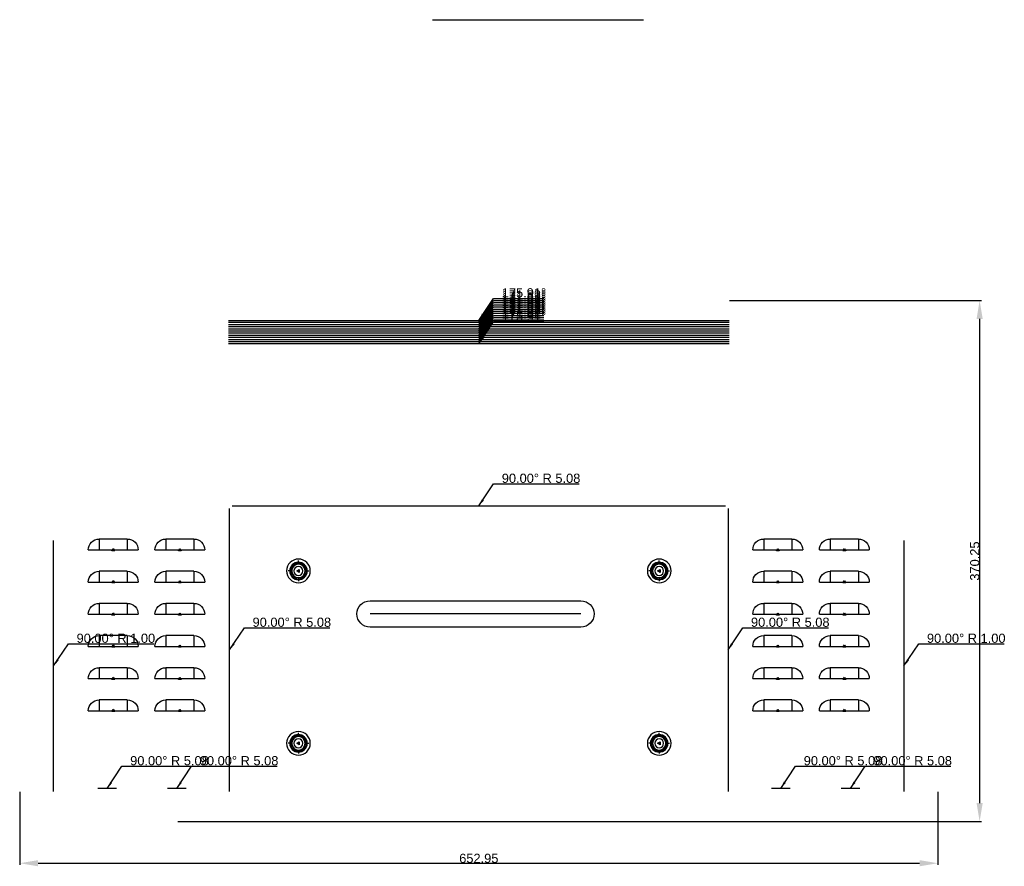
# Model space of a CAD drawing. Header units: millimetres. Extents: x -371 to 329, y -577 to 24.
import ezdxf

# ---------------------------------------------------------------- set-up
doc = ezdxf.new("R2010")
doc.units = ezdxf.units.MM
doc.layers.get('0').update_dxf_attribs({"true_color": 0xdfdfdf})
for name, color, linetype in [('Bend Annotations', 5, 'Continuous'), ('Bends Up', 1, 'Continuous'), ('Form Features Down', 6, 'Continuous'), ('Overall Dimensions', 3, 'Continuous')]:
    doc.layers.add(name, color=color, linetype=linetype)
doc.styles.get("Standard").update_dxf_attribs({"font": 'arial.ttf'})
doc.dimstyles.new('ISO-25', dxfattribs={"dimtxt": 2.5, "dimasz": 2.5, "dimexe": 1.25, "dimexo": 0.625, "dimtad": 1, "dimtxsty": 'Standard', "dimcen": 2.5, "dimadec": 0, "dimazin": 0, "dimtfac": 1, "dimtmove": 0, "dimatfit": 3, "dimfxl": 1, "dimarcsym": 0})

# ---------------------------------------------------------------- blocks, each defined once
blk = doc.blocks.new('*D258')
at = {"layer": 'Defpoints', "color": 0}
for p in [(0, 21.68), (652.95, 21.68), (652.95, -29.66)]:
    blk.add_point(p, dxfattribs=at)
at = {"layer": 'Overall Dimensions', "color": 0, "lineweight": -2}
for p, q in [((0, 21.05), (0, -30.91)), ((652.95, 21.05), (652.95, -30.91)), ((13.06, -29.66), (639.9, -29.66))]:
    blk.add_line(p, q, dxfattribs=at)
at = {"layer": 'Overall Dimensions', "color": 0}
for points in [[(13.06, -27.48), (13.06, -31.83), (0, -29.66)], [(639.9, -31.83), (639.9, -27.48), (652.95, -29.66)]]:
    blk.add_solid(points, dxfattribs=at)
at = {"layer": 'Overall Dimensions', "color": 0, "insert": (326.48, -26.22), "char_height": 6.53, "attachment_point": 5}
blk.add_mtext('652.95', dxfattribs=at)
blk = doc.blocks.new('*D259')
at = {"layer": 'Defpoints', "color": 0}
for p in [(504.1, 370.25), (111.76, 0), (682.61, 0)]:
    blk.add_point(p, dxfattribs=at)
at = {"layer": 'Overall Dimensions', "color": 0, "lineweight": -2}
for p, q in [((504.72, 370.25), (683.86, 370.25)), ((682.61, 357.19), (682.61, 13.06)), ((112.39, 0), (683.86, 0))]:
    blk.add_line(p, q, dxfattribs=at)
at = {"layer": 'Overall Dimensions', "color": 0}
for points in [[(684.79, 357.19), (680.43, 357.19), (682.61, 370.25)], [(680.43, 13.06), (684.79, 13.06), (682.61, 0)]]:
    blk.add_solid(points, dxfattribs=at)
at = {"layer": 'Overall Dimensions', "color": 0, "insert": (679.18, 185.12), "char_height": 6.53, "attachment_point": 5, "rotation": 90}
blk.add_mtext('370.25', dxfattribs=at)
blk = doc.blocks.new('*U257')
at = {"layer": 'Bends Up'}
for p, q in [((148.539, 356.115, 1.27), (504.415, 356.115, 1.27)), ((504.415, 354.598, 1.27), (148.539, 354.598, 1.27)), ((504.415, 353.081, 1.27), (148.539, 353.081, 1.27)), ((504.415, 351.563, 1.27), (148.539, 351.563, 1.27)), ((504.415, 350.046, 1.27), (148.539, 350.046, 1.27)), ((504.415, 348.529, 1.27), (148.539, 348.529, 1.27)), ((504.415, 347.011, 1.27), (148.539, 347.011, 1.27)), ((504.415, 345.494, 1.27), (148.539, 345.494, 1.27)), ((504.415, 343.976, 1.27), (148.539, 343.976, 1.27)), ((504.415, 342.459, 1.27), (148.539, 342.459, 1.27)), ((504.415, 340.942, 1.27), (148.539, 340.942, 1.27)), ((504.415, 339.424, 1.27), (148.539, 339.424, 1.27)), ((150.989, 224.286, 1.27), (501.965, 224.286, 1.27)), ((149.269, 21.36, 1.27), (149.269, 222.565, 1.27)), ((503.686, 222.565, 1.27), (503.686, 21.36, 1.27)), ((24.13, 21.36, 1.27), (24.13, 199.795, 1.27)), ((628.824, 199.795, 1.27), (628.824, 21.36, 1.27)), ((68.898, 23.539, 1.27), (55.563, 23.539, 1.27)), ((118.428, 23.539, 1.27), (105.093, 23.539, 1.27)), ((547.862, 23.539, 1.27), (534.527, 23.539, 1.27)), ((597.392, 23.539, 1.27), (584.057, 23.539, 1.27))]:
    blk.add_line(p, q, dxfattribs=at)
at = {"layer": 'Form Features Down'}
for p, q in [((249.118, 156.885, 1.27), (399.118, 156.885, 1.27)), ((399.118, 147.52, 1.27), (249.118, 147.52, 1.27)), ((399.118, 138.155, 1.27), (249.118, 138.155, 1.27))]:
    blk.add_line(p, q, dxfattribs=at)
at = {"layer": 'Form Features Down', "color": 2, "extrusion": (-2.80046e-14, 4.13314e-14, -1), "elevation": -1.27}
for points in [[(-56.536, 200.733), (-56.536, 192.987)], [(-76.536, 200.733), (-76.536, 192.987)], [(-103.902, 200.733), (-103.902, 192.987)], [(-123.902, 200.733), (-123.902, 192.987)], [(-56.536, 177.873), (-56.536, 170.127)], [(-76.536, 177.873), (-76.536, 170.127)], [(-103.902, 177.873), (-103.902, 170.127)], [(-123.902, 177.873), (-123.902, 170.127)], [(-56.536, 155.013), (-56.536, 147.267)], [(-76.536, 155.013), (-76.536, 147.267)], [(-103.902, 155.013), (-103.902, 147.267)], [(-123.902, 155.013), (-123.902, 147.267)], [(-56.536, 132.153), (-56.536, 124.407)], [(-76.536, 132.153), (-76.536, 124.407)], [(-103.902, 132.153), (-103.902, 124.407)], [(-123.902, 132.153), (-123.902, 124.407)], [(-56.536, 109.293), (-56.536, 101.547)], [(-76.536, 109.293), (-76.536, 101.547)], [(-103.902, 109.293), (-103.902, 101.547)], [(-123.902, 109.293), (-123.902, 101.547)], [(-56.536, 86.433), (-56.536, 78.687)], [(-76.536, 86.433), (-76.536, 78.687)], [(-103.902, 86.433), (-103.902, 78.687)], [(-123.902, 86.433), (-123.902, 78.687)]]:
    blk.add_lwpolyline(points, dxfattribs=at)
at = {"layer": 'Form Features Down', "extrusion": (-2.80046e-14, 4.13314e-14, -1), "elevation": -1.27}
for points in [[(-76.536, 200.733), (-56.536, 200.733)], [(-123.902, 200.733), (-103.902, 200.733)], [(-48.79, 192.987), (-84.282, 192.987)], [(-66.036, 192.987), (-67.036, 192.987)], [(-66.536, 193.487), (-66.536, 192.487)], [(-96.156, 192.987), (-131.648, 192.987)], [(-113.402, 192.987), (-114.402, 192.987)], [(-113.902, 193.487), (-113.902, 192.487)], [(-76.536, 177.873), (-56.536, 177.873)], [(-123.902, 177.873), (-103.902, 177.873)], [(-48.79, 170.127), (-84.282, 170.127)], [(-66.036, 170.127), (-67.036, 170.127)], [(-66.536, 170.627), (-66.536, 169.627)], [(-96.156, 170.127), (-131.648, 170.127)], [(-113.402, 170.127), (-114.402, 170.127)], [(-113.902, 170.627), (-113.902, 169.627)], [(-76.536, 155.013), (-56.536, 155.013)], [(-123.902, 155.013), (-103.902, 155.013)], [(-48.79, 147.267), (-84.282, 147.267)], [(-66.036, 147.267), (-67.036, 147.267)], [(-66.536, 147.767), (-66.536, 146.767)], [(-96.156, 147.267), (-131.648, 147.267)], [(-113.402, 147.267), (-114.402, 147.267)], [(-113.902, 147.767), (-113.902, 146.767)], [(-76.536, 132.153), (-56.536, 132.153)], [(-123.902, 132.153), (-103.902, 132.153)], [(-48.79, 124.407), (-84.282, 124.407)], [(-66.036, 124.407), (-67.036, 124.407)], [(-66.536, 124.907), (-66.536, 123.907)], [(-96.156, 124.407), (-131.648, 124.407)], [(-113.402, 124.407), (-114.402, 124.407)], [(-113.902, 124.907), (-113.902, 123.907)], [(-76.536, 109.293), (-56.536, 109.293)], [(-123.902, 109.293), (-103.902, 109.293)], [(-48.79, 101.547), (-84.282, 101.547)], [(-66.036, 101.547), (-67.036, 101.547)], [(-66.536, 102.047), (-66.536, 101.047)], [(-96.156, 101.547), (-131.648, 101.547)], [(-113.402, 101.547), (-114.402, 101.547)], [(-113.902, 102.047), (-113.902, 101.047)], [(-76.536, 86.433), (-56.536, 86.433)], [(-123.902, 86.433), (-103.902, 86.433)], [(-48.79, 78.687), (-84.282, 78.687)], [(-66.036, 78.687), (-67.036, 78.687)], [(-66.536, 79.187), (-66.536, 78.187)], [(-96.156, 78.687), (-131.648, 78.687)], [(-113.402, 78.687), (-114.402, 78.687)], [(-113.902, 79.187), (-113.902, 78.187)]]:
    blk.add_lwpolyline(points, dxfattribs=at)
at = {"layer": 'Form Features Down', "color": 2, "extrusion": (1.68974e-15, 4.12483e-14, -1), "elevation": -1.27}
for points in [[(-529.052, 200.733), (-529.052, 192.987)], [(-549.052, 200.733), (-549.052, 192.987)], [(-576.418, 200.733), (-576.418, 192.987)], [(-596.418, 200.733), (-596.418, 192.987)], [(-529.052, 177.873), (-529.052, 170.127)], [(-549.052, 177.873), (-549.052, 170.127)], [(-576.418, 177.873), (-576.418, 170.127)], [(-596.418, 177.873), (-596.418, 170.127)], [(-529.052, 155.013), (-529.052, 147.267)], [(-549.052, 155.013), (-549.052, 147.267)], [(-576.418, 155.013), (-576.418, 147.267)], [(-596.418, 155.013), (-596.418, 147.267)], [(-529.052, 132.153), (-529.052, 124.407)], [(-549.052, 132.153), (-549.052, 124.407)], [(-576.418, 132.153), (-576.418, 124.407)], [(-596.418, 132.153), (-596.418, 124.407)], [(-529.052, 109.293), (-529.052, 101.547)], [(-549.052, 109.293), (-549.052, 101.547)], [(-576.418, 109.293), (-576.418, 101.547)], [(-596.418, 109.293), (-596.418, 101.547)], [(-529.052, 86.433), (-529.052, 78.687)], [(-549.052, 86.433), (-549.052, 78.687)], [(-576.418, 86.433), (-576.418, 78.687)], [(-596.418, 86.433), (-596.418, 78.687)]]:
    blk.add_lwpolyline(points, dxfattribs=at)
at = {"layer": 'Form Features Down', "extrusion": (1.68974e-15, 4.12483e-14, -1), "elevation": -1.27}
for points in [[(-549.052, 200.733), (-529.052, 200.733)], [(-596.418, 200.733), (-576.418, 200.733)], [(-521.306, 192.987), (-556.798, 192.987)], [(-538.552, 192.987), (-539.552, 192.987)], [(-539.052, 193.487), (-539.052, 192.487)], [(-568.672, 192.987), (-604.164, 192.987)], [(-585.918, 192.987), (-586.918, 192.987)], [(-586.418, 193.487), (-586.418, 192.487)], [(-549.052, 177.873), (-529.052, 177.873)], [(-596.418, 177.873), (-576.418, 177.873)], [(-521.306, 170.127), (-556.798, 170.127)], [(-538.552, 170.127), (-539.552, 170.127)], [(-539.052, 170.627), (-539.052, 169.627)], [(-568.672, 170.127), (-604.164, 170.127)], [(-585.918, 170.127), (-586.918, 170.127)], [(-586.418, 170.627), (-586.418, 169.627)], [(-549.052, 155.013), (-529.052, 155.013)], [(-596.418, 155.013), (-576.418, 155.013)], [(-521.306, 147.267), (-556.798, 147.267)], [(-538.552, 147.267), (-539.552, 147.267)], [(-539.052, 147.767), (-539.052, 146.767)], [(-568.672, 147.267), (-604.164, 147.267)], [(-585.918, 147.267), (-586.918, 147.267)], [(-586.418, 147.767), (-586.418, 146.767)], [(-549.052, 132.153), (-529.052, 132.153)], [(-596.418, 132.153), (-576.418, 132.153)], [(-521.306, 124.407), (-556.798, 124.407)], [(-538.552, 124.407), (-539.552, 124.407)], [(-539.052, 124.907), (-539.052, 123.907)], [(-568.672, 124.407), (-604.164, 124.407)], [(-585.918, 124.407), (-586.918, 124.407)], [(-586.418, 124.907), (-586.418, 123.907)], [(-549.052, 109.293), (-529.052, 109.293)], [(-596.418, 109.293), (-576.418, 109.293)], [(-521.306, 101.547), (-556.798, 101.547)], [(-538.552, 101.547), (-539.552, 101.547)], [(-539.052, 102.047), (-539.052, 101.047)], [(-568.672, 101.547), (-604.164, 101.547)], [(-585.918, 101.547), (-586.918, 101.547)], [(-586.418, 102.047), (-586.418, 101.047)], [(-549.052, 86.433), (-529.052, 86.433)], [(-596.418, 86.433), (-576.418, 86.433)], [(-521.306, 78.687), (-556.798, 78.687)], [(-538.552, 78.687), (-539.552, 78.687)], [(-539.052, 79.187), (-539.052, 78.187)], [(-568.672, 78.687), (-604.164, 78.687)], [(-585.918, 78.687), (-586.918, 78.687)], [(-586.418, 79.187), (-586.418, 78.187)]]:
    blk.add_lwpolyline(points, dxfattribs=at)
at = {"layer": 'Form Features Down', "extrusion": (-2.80046e-14, 4.13314e-14, -1), "elevation": -1.27}
for points in [[(-66.536, 194.142), (-67.536, 192.41), (-65.536, 192.41)], [(-113.902, 194.142), (-114.902, 192.41), (-112.902, 192.41)], [(-66.536, 171.282), (-67.536, 169.55), (-65.536, 169.55)], [(-113.902, 171.282), (-114.902, 169.55), (-112.902, 169.55)], [(-66.536, 148.422), (-67.536, 146.69), (-65.536, 146.69)], [(-113.902, 148.422), (-114.902, 146.69), (-112.902, 146.69)], [(-66.536, 125.562), (-67.536, 123.83), (-65.536, 123.83)], [(-113.902, 125.562), (-114.902, 123.83), (-112.902, 123.83)], [(-66.536, 102.702), (-67.536, 100.97), (-65.536, 100.97)], [(-113.902, 102.702), (-114.902, 100.97), (-112.902, 100.97)], [(-66.536, 79.842), (-67.536, 78.11), (-65.536, 78.11)], [(-113.902, 79.842), (-114.902, 78.11), (-112.902, 78.11)]]:
    blk.add_lwpolyline(points, close=True, dxfattribs=at)
at = {"layer": 'Form Features Down', "extrusion": (1.68974e-15, 4.12483e-14, -1), "elevation": -1.27}
for points in [[(-539.052, 194.142), (-540.052, 192.41), (-538.052, 192.41)], [(-586.418, 194.142), (-587.418, 192.41), (-585.418, 192.41)], [(-539.052, 171.282), (-540.052, 169.55), (-538.052, 169.55)], [(-586.418, 171.282), (-587.418, 169.55), (-585.418, 169.55)], [(-539.052, 148.422), (-540.052, 146.69), (-538.052, 146.69)], [(-586.418, 148.422), (-587.418, 146.69), (-585.418, 146.69)], [(-539.052, 125.562), (-540.052, 123.83), (-538.052, 123.83)], [(-586.418, 125.562), (-587.418, 123.83), (-585.418, 123.83)], [(-539.052, 102.702), (-540.052, 100.97), (-538.052, 100.97)], [(-586.418, 102.702), (-587.418, 100.97), (-585.418, 100.97)], [(-539.052, 79.842), (-540.052, 78.11), (-538.052, 78.11)], [(-586.418, 79.842), (-587.418, 78.11), (-585.418, 78.11)]]:
    blk.add_lwpolyline(points, close=True, dxfattribs=at)
at = {"layer": 'Form Features Down', "extrusion": (-5.44009e-14, 4.12391e-14, -1), "elevation": -1.27}
for points in [[(-198.207, 183.223), (-198.207, 185.423)], [(-454.747, 183.223), (-454.747, 185.423)], [(-193.078, 178.094), (-190.878, 178.094)], [(-197.707, 178.094), (-198.707, 178.094)], [(-198.207, 177.594), (-198.207, 178.594)], [(-203.336, 178.094), (-205.536, 178.094)], [(-449.618, 178.094), (-447.418, 178.094)], [(-454.247, 178.094), (-455.247, 178.094)], [(-454.747, 177.594), (-454.747, 178.594)], [(-459.876, 178.094), (-462.076, 178.094)], [(-198.207, 172.965), (-198.207, 170.765)], [(-454.747, 172.965), (-454.747, 170.765)], [(-198.207, 60.713), (-198.207, 62.912)], [(-198.207, 55.083), (-198.207, 56.083)], [(-454.747, 60.713), (-454.747, 62.912)], [(-454.747, 55.083), (-454.747, 56.083)], [(-193.078, 55.583), (-190.878, 55.583)], [(-197.707, 55.583), (-198.707, 55.583)], [(-198.207, 50.454), (-198.207, 48.255)], [(-203.336, 55.583), (-205.536, 55.583)], [(-449.618, 55.583), (-447.418, 55.583)], [(-454.247, 55.583), (-455.247, 55.583)], [(-454.747, 50.454), (-454.747, 48.255)], [(-459.876, 55.583), (-462.076, 55.583)]]:
    blk.add_lwpolyline(points, dxfattribs=at)
for points in [[(-197.052, 178.094), (-198.784, 179.094), (-198.784, 177.094)], [(-453.592, 178.094), (-455.324, 179.094), (-455.324, 177.094)], [(-197.052, 55.583), (-198.784, 56.583), (-198.784, 54.583)], [(-453.592, 55.583), (-455.324, 56.583), (-455.324, 54.583)]]:
    blk.add_lwpolyline(points, close=True, dxfattribs=at)
at = {"layer": 'Form Features Down', "color": 2, "extrusion": (-5.44009e-14, 4.12391e-14, -1)}
for centre, radius in [((-198.207, 178.094, -1.27), 8.429), ((-198.207, 178.094, -1.27), 5.496), ((-454.747, 178.094, -1.27), 8.429), ((-454.747, 178.094, -1.27), 5.496), ((-198.207, 55.583, -1.27), 8.429), ((-454.747, 55.583, -1.27), 8.429), ((-198.207, 55.583, -1.27), 5.496), ((-454.747, 55.583, -1.27), 5.496)]:
    blk.add_circle(centre, radius, dxfattribs=at)
at = {"layer": 'Form Features Down', "extrusion": (-5.44009e-14, 4.12391e-14, -1)}
for centre, radius in [((-198.207, 178.094, -1.27), 6.229), ((-198.207, 178.094, -1.27), 4.763), ((-454.747, 178.094, -1.27), 6.229), ((-454.747, 178.094, -1.27), 4.763), ((-198.207, 178.094, -1.27), 3.175), ((-454.747, 178.094, -1.27), 3.175), ((-198.207, 55.583, -1.27), 6.229), ((-198.207, 55.583, -1.27), 4.763), ((-198.207, 55.583, -1.27), 3.175), ((-454.747, 55.583, -1.27), 6.229), ((-454.747, 55.583, -1.27), 4.763), ((-454.747, 55.583, -1.27), 3.175)]:
    blk.add_circle(centre, radius, dxfattribs=at)
at = {"layer": 'Form Features Down', "extrusion": (-2.80046e-14, 4.13314e-14, -1)}
for centre, start, end in [((-56.536, 192.987, -1.27), 0, 90), ((-76.536, 192.987, -1.27), 90, 180), ((-103.902, 192.987, -1.27), 0, 90), ((-123.902, 192.987, -1.27), 90, 180), ((-56.536, 170.127, -1.27), 0, 90), ((-76.536, 170.127, -1.27), 90, 180), ((-103.902, 170.127, -1.27), 0, 90), ((-123.902, 170.127, -1.27), 90, 180), ((-56.536, 147.267, -1.27), 0, 90), ((-76.536, 147.267, -1.27), 90, 180), ((-103.902, 147.267, -1.27), 0, 90), ((-123.902, 147.267, -1.27), 90, 180), ((-56.536, 124.407, -1.27), 0, 90), ((-76.536, 124.407, -1.27), 90, 180), ((-103.902, 124.407, -1.27), 0, 90), ((-123.902, 124.407, -1.27), 90, 180), ((-56.536, 101.547, -1.27), 0, 90), ((-76.536, 101.547, -1.27), 90, 180), ((-103.902, 101.547, -1.27), 0, 90), ((-123.902, 101.547, -1.27), 90, 180), ((-56.536, 78.687, -1.27), 0, 90), ((-76.536, 78.687, -1.27), 90, 180), ((-103.902, 78.687, -1.27), 0, 90), ((-123.902, 78.687, -1.27), 90, 180)]:
    blk.add_arc(centre, 7.746, start, end, dxfattribs=at)
at = {"layer": 'Form Features Down', "extrusion": (1.68974e-15, 4.12483e-14, -1)}
for centre, start, end in [((-529.052, 192.987, -1.27), 0, 90), ((-549.052, 192.987, -1.27), 90, 180), ((-576.418, 192.987, -1.27), 0, 90), ((-596.418, 192.987, -1.27), 90, 180), ((-529.052, 170.127, -1.27), 0, 90), ((-549.052, 170.127, -1.27), 90, 180), ((-576.418, 170.127, -1.27), 0, 90), ((-596.418, 170.127, -1.27), 90, 180), ((-529.052, 147.267, -1.27), 0, 90), ((-549.052, 147.267, -1.27), 90, 180), ((-576.418, 147.267, -1.27), 0, 90), ((-596.418, 147.267, -1.27), 90, 180), ((-529.052, 124.407, -1.27), 0, 90), ((-549.052, 124.407, -1.27), 90, 180), ((-576.418, 124.407, -1.27), 0, 90), ((-596.418, 124.407, -1.27), 90, 180), ((-529.052, 101.547, -1.27), 0, 90), ((-549.052, 101.547, -1.27), 90, 180), ((-576.418, 101.547, -1.27), 0, 90), ((-596.418, 101.547, -1.27), 90, 180), ((-529.052, 78.687, -1.27), 0, 90), ((-549.052, 78.687, -1.27), 90, 180), ((-576.418, 78.687, -1.27), 0, 90), ((-596.418, 78.687, -1.27), 90, 180)]:
    blk.add_arc(centre, 7.746, start, end, dxfattribs=at)
at = {"layer": 'Form Features Down', "extrusion": (-5.44009e-14, 4.12391e-14, -1)}
for centre, start, end in [((-249.118, 147.52, -1.27), 270, 90), ((-399.118, 147.52, -1.27), 90, 270)]:
    blk.add_arc(centre, 9.365, start, end, dxfattribs=at)
at = {"layer": 'Bend Annotations', "attachment_point": 7}
for s, insert, char_height in [('175.91°', (342.801, 372.439, 1.27), 6.5295), ('171.82°', (342.801, 370.922, 1.27), 6.5295), ('171.82°', (342.801, 369.405, 1.27), 6.5295), ('171.82°', (342.801, 367.887, 1.27), 6.5295), ('171.82°', (342.801, 366.37, 1.27), 6.5295), ('171.82°', (342.801, 364.852, 1.27), 6.5295), ('171.82°', (342.801, 363.335, 1.27), 6.5295), ('171.82°', (342.801, 361.818, 1.27), 6.5295), ('171.82°', (342.801, 360.3, 1.27), 6.5295), ('171.82°', (342.801, 358.783, 1.27), 6.5295), ('171.82°', (342.801, 357.265, 1.27), 6.5295), ('175.91°', (342.801, 355.748, 1.27), 6.5295), ('90.00° R 5.08', (342.801, 240.61, 1.27), 6.52954), ('90.00° R 5.08', (165.592, 138.286, 1.27), 6.52954), ('90.00° R 5.08', (520.01, 138.286, 1.27), 6.52954), ('90.00° R 1.00', (40.454, 126.901, 1.27), 6.52954), ('90.00° R 1.00', (645.148, 126.901, 1.27), 6.52954), ('90.00° R 5.08', (78.554, 39.862, 1.27), 6.52954), ('90.00° R 5.08', (128.084, 39.862, 1.27), 6.52954), ('90.00° R 5.08', (557.518, 39.862, 1.27), 6.52954), ('90.00° R 5.08', (607.048, 39.862, 1.27), 6.52954)]:
    blk.add_mtext(s, dxfattribs=dict(at, insert=insert, char_height=char_height))
at = {"layer": 'Overall Dimensions'}
dim = blk.add_linear_dim(base=(682.611, 0, 1.27), p1=(504.097, 370.245, 1.27), p2=(111.76, 0, 1.27), angle=90, text='370.25', dimstyle='ISO-25', override={"dimscale": 1, "dimtxt": 6.529542, "dimasz": 13.059084, "dimexe": 1.25, "dimexo": 0.625, "dimgap": 0.1, "dimtxsty": 'Standard'}, dxfattribs=at)
dim.commit()
dim.dimension.update_dxf_attribs({"geometry": '*D259', "text_midpoint": (679.178, 185.123, 1.27)})
dim = blk.add_linear_dim(base=(652.954, -29.657, 1.27), p1=(0, 21.677, 1.27), p2=(652.954, 21.677, 1.27), text='652.95', dimstyle='ISO-25', override={"dimscale": 1, "dimtxt": 6.529542, "dimasz": 13.059084, "dimexe": 1.25, "dimexo": 0.625, "dimgap": 0.1, "dimtxsty": 'Standard'}, dxfattribs=at)
dim.commit()
dim.dimension.update_dxf_attribs({"geometry": '*D258', "text_midpoint": (326.477, -26.224, 1.27)})
at = {"layer": 'Bend Annotations', "annotation_type": 0, "has_hookline": 1, "hookline_direction": 0}
for points, text_width in [([(326.477, 356.115, 1.27), (336.952, 371.814, 1.27), (342.176, 371.814, 1.27)], 29.912), ([(326.477, 354.598, 1.27), (336.952, 370.297, 1.27), (342.176, 370.297, 1.27)], 29.912), ([(326.477, 353.081, 1.27), (336.952, 368.78, 1.27), (342.176, 368.78, 1.27)], 29.912), ([(326.477, 351.563, 1.27), (336.952, 367.262, 1.27), (342.176, 367.262, 1.27)], 29.912), ([(326.477, 350.046, 1.27), (336.952, 365.745, 1.27), (342.176, 365.745, 1.27)], 29.912), ([(326.477, 348.529, 1.27), (336.952, 364.227, 1.27), (342.176, 364.227, 1.27)], 29.912), ([(326.477, 347.011, 1.27), (336.952, 362.71, 1.27), (342.176, 362.71, 1.27)], 29.912), ([(326.477, 345.494, 1.27), (336.952, 361.193, 1.27), (342.176, 361.193, 1.27)], 29.912), ([(326.477, 343.976, 1.27), (336.952, 359.675, 1.27), (342.176, 359.675, 1.27)], 29.912), ([(326.477, 342.459, 1.27), (336.952, 358.158, 1.27), (342.176, 358.158, 1.27)], 29.912), ([(326.477, 340.942, 1.27), (336.952, 356.64, 1.27), (342.176, 356.64, 1.27)], 29.912), ([(326.477, 339.424, 1.27), (336.952, 355.123, 1.27), (342.176, 355.123, 1.27)], 29.912), ([(326.477, 224.286, 1.27), (336.952, 239.985, 1.27), (342.176, 239.985, 1.27)], 55.051), ([(149.269, 121.962, 1.27), (159.744, 137.661, 1.27), (164.967, 137.661, 1.27)], 55.051), ([(503.686, 121.962, 1.27), (514.161, 137.661, 1.27), (519.385, 137.661, 1.27)], 55.051), ([(24.13, 110.577, 1.27), (34.605, 126.276, 1.27), (39.829, 126.276, 1.27)], 55.011), ([(628.824, 110.577, 1.27), (639.299, 126.276, 1.27), (644.523, 126.276, 1.27)], 55.011), ([(62.23, 23.539, 1.27), (72.705, 39.237, 1.27), (77.929, 39.237, 1.27)], 55.051), ([(111.76, 23.539, 1.27), (122.235, 39.237, 1.27), (127.459, 39.237, 1.27)], 55.051), ([(541.194, 23.539, 1.27), (551.669, 39.237, 1.27), (556.893, 39.237, 1.27)], 55.051), ([(590.724, 23.539, 1.27), (601.199, 39.237, 1.27), (606.423, 39.237, 1.27)], 55.051)]:
    blk.add_leader(points, dimstyle='ISO-25', override={"dimasz": 5.223634, "dimgap": 0.625}, dxfattribs=dict(at, text_width=text_width))

msp = doc.modelspace()

# ---------------------------------------------------------------- linework, layer by layer
msp.add_line((-77.36, 24.24, -1.27), (72.64, 24.24, -1.27))

# ---------------------------------------------------------------- block references
msp.add_blockref('*U257', (-370.92, -545.65))

doc.saveas('drawing.dxf')
